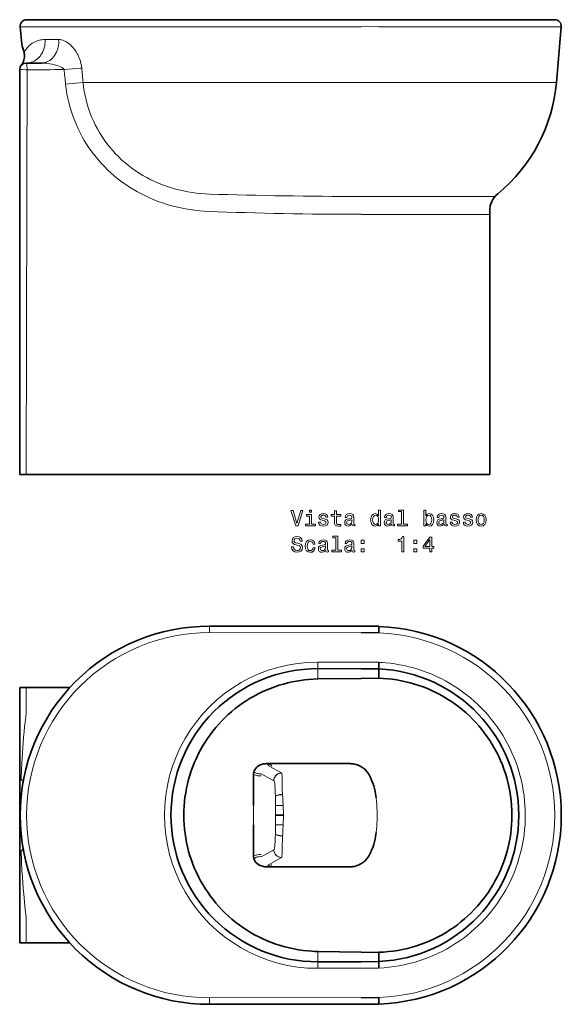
# Model space of a CAD drawing. Extents: x 37 to 353, y 40 to 280.
# Tile 2 of 2: x 228 to 353, y 40 to 267. Entities that reach past the tile are written whole.
import ezdxf

# ---------------------------------------------------------------- set-up
doc = ezdxf.new("R2010")
doc.units = 0

msp = doc.modelspace()

# ---------------------------------------------------------------- linework, layer by layer
at = {"color": 7, "lineweight": 35}
for p, q in [((271.49, 267.26), (229.3, 267.26)), ((306.48, 267.26), (271.49, 267.26)), ((351.19, 267.26), (310.6, 267.26)), ((227.7, 162.31), (227.7, 255.76)), ((336.2, 162.31), (336.2, 220.89)), ((336.2, 162.31), (336.2, 220.89)), ((306.48, 162.31), (229.2, 162.31)), ((229.2, 162.31), (306.48, 162.31)), ((306.48, 162.31), (336.2, 162.31)), ((306.48, 162.31), (336.2, 162.31)), ((271.49, 127.27), (306.48, 127.24)), ((227.7, 92.32), (227.7, 113.08)), ((227.7, 54.16), (227.7, 74.92)), ((271.49, 39.98), (306.48, 40.01))]:
    msp.add_line(p, q, dxfattribs=at)
at = {"color": 7, "lineweight": 35, "ltscale": 0.100181}
msp.add_line((306.48, 267.26), (302.47, 267.26), dxfattribs=at)
at = {"color": 7, "lineweight": 35, "ltscale": 0.103125}
for p, q in [((310.6, 267.26), (306.48, 267.26)), ((310.6, 267.26), (306.48, 267.26)), ((310.6, 127.23), (306.48, 127.24)), ((310.6, 40.01), (306.48, 40.01))]:
    msp.add_line(p, q, dxfattribs=at)
at = {"color": 7, "lineweight": 13, "ltscale": 0.103125}
for p, q in [((310.6, 267.26), (306.48, 267.26)), ((306.48, 252.77), (310.6, 252.77)), ((306.48, 118.94), (310.6, 118.93)), ((310.6, 48.31), (306.48, 48.3))]:
    msp.add_line(p, q, dxfattribs=at)
at = {"color": 7, "lineweight": 35, "ltscale": 5.41687e-05}
msp.add_line((310.6, 267.26), (310.6, 267.26), dxfattribs=at)
at = {"color": 7, "lineweight": 35, "ltscale": 0.100266}
msp.add_line((228.16, 261.64), (227.81, 265.63), dxfattribs=at)
at = {"color": 7, "lineweight": 13}
for p, q in [((227.81, 265.63), (271.49, 265.63)), ((306.48, 265.63), (271.49, 265.63)), ((352.68, 265.63), (310.6, 265.63)), ((271.49, 252.77), (242.33, 252.77)), ((271.49, 252.77), (306.48, 252.77)), ((310.6, 252.77), (351.55, 252.77)), ((306.48, 226.45), (337.38, 226.45)), ((306.48, 222.33), (336.2, 222.33)), ((271.49, 125.77), (306.48, 125.74)), ((306.48, 41.51), (271.49, 41.48))]:
    msp.add_line(p, q, dxfattribs=at)
at = {"color": 7, "lineweight": 13, "ltscale": 0.103128}
for p, q in [((310.6, 265.66), (306.48, 265.63)), ((306.48, 125.83), (310.6, 125.8)), ((306.48, 125.74), (310.6, 125.71)), ((310.6, 41.54), (306.48, 41.51)), ((310.6, 41.44), (306.48, 41.41))]:
    msp.add_line(p, q, dxfattribs=at)
at = {"color": 7, "lineweight": 35, "ltscale": 0.322688}
msp.add_line((352.68, 265.63), (351.55, 252.77), dxfattribs=at)
at = {"color": 7, "lineweight": 13, "ltscale": 0.078657}
msp.add_line((233.55, 262.7), (236.69, 262.7), dxfattribs=at)
at = {"color": 7, "lineweight": 35, "ltscale": 0.087687}
msp.add_line((232.7, 257.26), (229.2, 257.26), dxfattribs=at)
at = {"color": 7, "lineweight": 35, "ltscale": 7.67541e-05}
msp.add_line((228.01, 256.68), (228.01, 256.68), dxfattribs=at)
at = {"color": 7, "lineweight": 35, "ltscale": 0.0001584}
msp.add_line((336.2, 223.05), (336.2, 223.04), dxfattribs=at)
msp.add_line((336.2, 223.05), (336.2, 223.04), dxfattribs=at)
at = {"color": 7, "lineweight": 35, "ltscale": 0.000100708}
msp.add_line((336.2, 223.04), (336.2, 223.04), dxfattribs=at)
at = {"color": 7, "lineweight": 35, "ltscale": 0.053873}
msp.add_line((336.2, 220.89), (336.2, 223.04), dxfattribs=at)
msp.add_line((336.2, 220.89), (336.2, 223.04), dxfattribs=at)
at = {"color": 7, "lineweight": 35, "ltscale": 0.0375}
for p, q in [((227.7, 162.31), (229.2, 162.31)), ((229.2, 162.31), (227.7, 162.31))]:
    msp.add_line(p, q, dxfattribs=at)
at = {"color": 7, "lineweight": 13, "ltscale": 0.0375}
for p, q in [((271.49, 127.27), (271.49, 125.77)), ((296.48, 118.96), (296.48, 117.46)), ((229.2, 113.08), (227.7, 113.08)), ((227.7, 54.16), (229.2, 54.16)), ((296.48, 49.78), (296.48, 48.28)), ((271.49, 41.48), (271.49, 39.98))]:
    msp.add_line(p, q, dxfattribs=at)
at = {"color": 7, "lineweight": 35, "ltscale": 0.035209}
msp.add_line((310.6, 127.21), (310.6, 125.8), dxfattribs=at)
at = {"color": 7, "lineweight": 35, "ltscale": 0.002317}
for p, q in [((310.6, 125.71), (310.6, 125.8)), ((310.6, 41.44), (310.6, 41.54))]:
    msp.add_line(p, q, dxfattribs=at)
at = {"color": 7, "lineweight": 13, "ltscale": 0.24992}
for p, q in [((306.48, 118.94), (296.48, 118.96)), ((296.48, 48.28), (306.48, 48.3))]:
    msp.add_line(p, q, dxfattribs=at)
at = {"color": 7, "lineweight": 35, "ltscale": 0.000716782}
msp.add_line((310.6, 118.9), (310.6, 118.93), dxfattribs=at)
at = {"color": 7, "lineweight": 35, "ltscale": 0.037535}
for p, q in [((310.6, 117.39), (310.6, 118.89)), ((310.6, 48.35), (310.6, 49.85))]:
    msp.add_line(p, q, dxfattribs=at)
at = {"color": 7, "lineweight": 35, "ltscale": 0.013452}
for p, q in [((310.6, 117.97), (310.6, 118.5)), ((310.6, 48.74), (310.6, 49.28))]:
    msp.add_line(p, q, dxfattribs=at)
at = {"color": 7, "lineweight": 13, "ltscale": 0.059798}
for p, q in [((296.48, 115.07), (296.48, 117.46)), ((296.48, 49.78), (296.48, 52.18))]:
    msp.add_line(p, q, dxfattribs=at)
at = {"color": 7, "lineweight": 35, "ltscale": 0.249932}
for p, q in [((306.48, 117.43), (296.48, 117.46)), ((306.48, 49.81), (296.48, 49.78))]:
    msp.add_line(p, q, dxfattribs=at)
at = {"color": 7, "lineweight": 35, "ltscale": 0.103147}
for p, q in [((310.6, 117.42), (306.48, 117.43)), ((310.6, 49.82), (306.48, 49.81))]:
    msp.add_line(p, q, dxfattribs=at)
at = {"color": 7, "lineweight": 35, "ltscale": 0.052032}
for p, q in [((310.6, 117.39), (310.55, 115.31)), ((310.55, 51.93), (310.6, 49.85))]:
    msp.add_line(p, q, dxfattribs=at)
at = {"color": 7, "lineweight": 35, "ltscale": 0.003594}
for p, q in [((310.6, 117.42), (310.6, 117.57)), ((310.6, 49.68), (310.6, 49.82))]:
    msp.add_line(p, q, dxfattribs=at)
at = {"color": 7, "lineweight": 35, "ltscale": 0.000821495}
msp.add_line((310.6, 117.39), (310.6, 117.42), dxfattribs=at)
at = {"color": 7, "lineweight": 35, "ltscale": 1.42988e-05}
msp.add_line((229.42, 114.56), (229.42, 114.57), dxfattribs=at)
at = {"color": 7, "lineweight": 35, "ltscale": 0.249926}
for p, q in [((296.48, 115.07), (306.47, 115.22)), ((306.47, 52.02), (296.48, 52.18))]:
    msp.add_line(p, q, dxfattribs=at)
at = {"color": 7, "lineweight": 35, "ltscale": 0.101993}
for p, q in [((306.47, 115.22), (310.55, 115.29)), ((310.55, 51.96), (306.47, 52.02))]:
    msp.add_line(p, q, dxfattribs=at)
at = {"color": 7, "lineweight": 35, "ltscale": 0.001426}
for p, q in [((310.55, 115.25), (310.55, 115.31)), ((310.55, 51.99), (310.55, 51.93))]:
    msp.add_line(p, q, dxfattribs=at)
at = {"color": 7, "lineweight": 35, "ltscale": 0.288708}
for p, q in [((227.7, 113.08), (239.25, 113.08)), ((227.7, 54.16), (239.25, 54.16))]:
    msp.add_line(p, q, dxfattribs=at)
at = {"color": 7, "lineweight": 13, "ltscale": 0.148134}
for p, q in [((229.2, 113.08), (229.2, 107.16)), ((229.2, 60.09), (229.2, 54.16))]:
    msp.add_line(p, q, dxfattribs=at)
at = {"color": 7, "lineweight": 35, "ltscale": 0.000353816}
for p, q in [((227.7, 110.47), (227.7, 110.45)), ((227.7, 56.79), (227.7, 56.77))]:
    msp.add_line(p, q, dxfattribs=at)
at = {"color": 7, "lineweight": 35, "ltscale": 0.001471}
for p, q in [((284.69, 95.53), (284.63, 95.53)), ((284.63, 71.71), (284.69, 71.71))]:
    msp.add_line(p, q, dxfattribs=at)
at = {"color": 7, "lineweight": 35, "ltscale": 0.220088}
for p, q in [((293.5, 95.53), (284.69, 95.53)), ((284.69, 71.71), (293.5, 71.71))]:
    msp.add_line(p, q, dxfattribs=at)
at = {"color": 7, "lineweight": 35, "ltscale": 0.251799}
for p, q in [((303.57, 95.53), (293.5, 95.53)), ((293.5, 71.71), (303.57, 71.71))]:
    msp.add_line(p, q, dxfattribs=at)
at = {"color": 7, "lineweight": 35, "ltscale": 0.009348}
for p, q in [((303.94, 95.53), (303.57, 95.53)), ((303.57, 71.71), (303.94, 71.71))]:
    msp.add_line(p, q, dxfattribs=at)
at = {"color": 7, "lineweight": 13, "ltscale": 0.082535}
for p, q in [((286.35, 91.6), (283.46, 93.2)), ((283.46, 74.04), (286.35, 75.64))]:
    msp.add_line(p, q, dxfattribs=at)
at = {"color": 7, "lineweight": 13, "ltscale": 0.082335}
for p, q in [((285.24, 94.98), (288.12, 93.38)), ((288.12, 73.87), (285.24, 72.27))]:
    msp.add_line(p, q, dxfattribs=at)
at = {"color": 7, "lineweight": 35, "ltscale": 0.220218}
msp.add_line((227.7, 83.62), (227.7, 92.43), dxfattribs=at)
at = {"color": 7, "lineweight": 35, "ltscale": 0.095935}
for p, q in [((281.67, 92.76), (281.67, 88.93)), ((281.67, 78.32), (281.67, 74.48))]:
    msp.add_line(p, q, dxfattribs=at)
at = {"color": 7, "lineweight": 13, "ltscale": 0.000129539}
for p, q in [((286.36, 91.6), (286.35, 91.6)), ((286.35, 75.64), (286.36, 75.65))]:
    msp.add_line(p, q, dxfattribs=at)
at = {"color": 7, "lineweight": 35, "ltscale": 0.076959}
for p, q in [((281.67, 88.93), (281.67, 85.85)), ((281.67, 81.4), (281.67, 78.32))]:
    msp.add_line(p, q, dxfattribs=at)
at = {"color": 7, "lineweight": 13, "ltscale": 0.001323}
for p, q in [((288.37, 88.41), (288.38, 88.36)), ((288.38, 78.88), (288.37, 78.83))]:
    msp.add_line(p, q, dxfattribs=at)
at = {"color": 7, "lineweight": 13, "ltscale": 0.055625}
for p, q in [((281.67, 83.62), (281.67, 85.85)), ((281.67, 81.4), (281.67, 83.62))]:
    msp.add_line(p, q, dxfattribs=at)
at = {"color": 7, "lineweight": 13, "ltscale": 0.044265}
for p, q in [((286.73, 85.85), (288.5, 85.85)), ((288.5, 81.4), (286.73, 81.4))]:
    msp.add_line(p, q, dxfattribs=at)
at = {"color": 7, "lineweight": 13, "ltscale": 0.055628}
for p, q in [((286.76, 83.62), (286.73, 85.85)), ((286.73, 81.4), (286.76, 83.62))]:
    msp.add_line(p, q, dxfattribs=at)
at = {"color": 7, "lineweight": 13, "ltscale": 0.055645}
for p, q in [((288.56, 83.62), (288.5, 85.85)), ((288.5, 81.4), (288.56, 83.62))]:
    msp.add_line(p, q, dxfattribs=at)
at = {"color": 7, "lineweight": 35, "ltscale": 0.217446}
msp.add_line((227.7, 74.92), (227.7, 83.62), dxfattribs=at)
at = {"color": 7, "lineweight": 35, "ltscale": 0.045139}
msp.add_line((288.56, 83.62), (286.76, 83.62), dxfattribs=at)
at = {"color": 7, "lineweight": 35, "ltscale": 1.43929e-05}
msp.add_line((229.42, 52.68), (229.42, 52.68), dxfattribs=at)
at = {"color": 7, "lineweight": 35, "ltscale": 0.000806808}
msp.add_line((310.6, 49.82), (310.6, 49.85), dxfattribs=at)
at = {"color": 7, "lineweight": 35, "ltscale": 0.000716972}
msp.add_line((310.6, 48.31), (310.6, 48.34), dxfattribs=at)
at = {"color": 7, "lineweight": 35, "ltscale": 0.035208}
msp.add_line((310.6, 41.44), (310.6, 40.04), dxfattribs=at)
at = {"color": 7, "lineweight": 13}
for points in [[(233.55, 262.7), (233.18, 262.69), (232.83, 262.65), (232.5, 262.59), (232.26, 262.54), (232.02, 262.47), (231.79, 262.4), (231.57, 262.31), (231.23, 262.16), (230.91, 261.99), (230.61, 261.81), (230.41, 261.67), (230.22, 261.52), (230.02, 261.36), (229.84, 261.2), (229.59, 260.95), (229.36, 260.7), (229.17, 260.47), (229, 260.24), (228.83, 259.99), (228.69, 259.75)], [(229.2, 257.26), (229.58, 257.28), (229.95, 257.34), (230.31, 257.43), (230.67, 257.56), (231.01, 257.72), (231.34, 257.91), (231.61, 258.09), (231.86, 258.3), (232.1, 258.53), (232.32, 258.77), (232.46, 258.94), (232.59, 259.12), (232.83, 259.49), (233.04, 259.88), (233.21, 260.29), (233.35, 260.72), (233.46, 261.15), (233.53, 261.59), (233.56, 262.04), (233.56, 262.49), (233.55, 262.7)], [(236.69, 262.7), (236.71, 262.27), (236.7, 261.83), (236.65, 261.4), (236.58, 260.98), (236.47, 260.56), (236.34, 260.15), (236.17, 259.76), (235.98, 259.39), (235.76, 259.03), (235.51, 258.7), (235.24, 258.39), (234.94, 258.11), (234.78, 257.99), (234.62, 257.87), (234.3, 257.68), (233.97, 257.52), (233.63, 257.4), (233.45, 257.35), (233.27, 257.31), (233.09, 257.29), (232.91, 257.27), (232.7, 257.26)], [(236.69, 262.7), (236.86, 262.69), (237.02, 262.68), (237.19, 262.65), (237.35, 262.62), (237.68, 262.52), (237.99, 262.39), (238.3, 262.23), (238.5, 262.12), (238.68, 262), (239.05, 261.73), (239.4, 261.43), (239.74, 261.09), (240.06, 260.74), (240.41, 260.3), (240.73, 259.82), (241.02, 259.32), (241.16, 259.06), (241.29, 258.8), (241.44, 258.43), (241.59, 258.05), (241.71, 257.66), (241.84, 257.16), (241.95, 256.63), (242.01, 256.1)], [(229.2, 257.26), (229.21, 257.26), (229.23, 257.25), (229.24, 257.23), (229.28, 257.15), (229.32, 257), (229.36, 256.79), (229.38, 256.56), (229.41, 256.15), (229.42, 255.72)], [(237.93, 255.74), (237.88, 255.83), (237.82, 255.91), (237.75, 255.99), (237.66, 256.06), (237.47, 256.2), (237.3, 256.3), (237.12, 256.39), (236.74, 256.55), (236.34, 256.7), (236.05, 256.78), (235.76, 256.86), (235.16, 257), (234.54, 257.11), (233.94, 257.19), (233.32, 257.24), (233.01, 257.26), (232.7, 257.26)], [(227.7, 255.76), (227.7, 255.76), (227.7, 255.76), (227.7, 255.76), (227.7, 255.76), (227.72, 255.76), (227.88, 255.74), (228.23, 255.73), (229.12, 255.72), (229.42, 255.72)], [(237.93, 255.74), (239.87, 255.93), (241.7, 256.08), (242.01, 256.1)], [(242.33, 252.77), (240.61, 252.63), (238.28, 252.41)], [(238.28, 252.41), (238.42, 251.28), (238.6, 250.16), (238.82, 249.05), (238.94, 248.49), (239.08, 247.94), (239.27, 247.21), (239.48, 246.48), (239.71, 245.76), (240.04, 244.81), (240.39, 243.88), (240.77, 242.96), (241.19, 242.04), (241.63, 241.14), (242.1, 240.26), (242.6, 239.38), (243.13, 238.52), (243.73, 237.62), (244.35, 236.74), (245.01, 235.88), (245.7, 235.04), (246.42, 234.22), (247.17, 233.42), (247.95, 232.64), (248.75, 231.89), (249.59, 231.16), (250.45, 230.46), (251.34, 229.79), (252.19, 229.19), (253.05, 228.62), (253.94, 228.07), (254.85, 227.54), (255.78, 227.04), (256.72, 226.57), (257.69, 226.12), (258.67, 225.71), (259.67, 225.32), (260.69, 224.96), (261.72, 224.62), (262.76, 224.32), (263.82, 224.05), (264.89, 223.81), (265.97, 223.6), (267.05, 223.42), (268.15, 223.27), (269.25, 223.15), (270.25, 223.07), (271.25, 223.02)], [(242.33, 252.77), (242.45, 251.76), (242.6, 250.75), (242.79, 249.75), (243.02, 248.75), (243.28, 247.76), (243.58, 246.79), (243.92, 245.82), (244.29, 244.86), (244.7, 243.92), (245.14, 242.99), (245.62, 242.08), (246.12, 241.21), (246.64, 240.36), (247.2, 239.52), (247.8, 238.71), (248.42, 237.91), (249.08, 237.13), (249.76, 236.38), (250.48, 235.65), (251.22, 234.94), (251.99, 234.26), (252.8, 233.6), (253.6, 232.99), (254.42, 232.4), (255.28, 231.85), (256.15, 231.31), (257.05, 230.81), (257.97, 230.33), (258.84, 229.92), (259.73, 229.53), (260.63, 229.17), (261.55, 228.83), (262.48, 228.52), (263.43, 228.24), (264.44, 227.97), (265.46, 227.74), (266.49, 227.53), (267.53, 227.36), (268.51, 227.23), (269.49, 227.12), (270.48, 227.05), (271.48, 227)], [(344.38, 83.62), (344.36, 84.77), (344.3, 85.91), (344.21, 87.05), (344.08, 88.18), (343.91, 89.32), (343.71, 90.44), (343.47, 91.56), (343.2, 92.67), (342.89, 93.77), (342.54, 94.86), (342.16, 95.94), (341.74, 97), (341.29, 98.05), (340.81, 99.09), (340.29, 100.11), (339.74, 101.11), (339.16, 102.1), (338.54, 103.06), (337.9, 104.01), (337.22, 104.93), (336.52, 105.83), (335.78, 106.71), (335.02, 107.56), (334.23, 108.39), (333.42, 109.19), (332.58, 109.97), (331.71, 110.71), (330.82, 111.43), (329.9, 112.14), (328.94, 112.81), (327.97, 113.45), (326.98, 114.05), (325.96, 114.63), (324.93, 115.17), (323.89, 115.67), (322.82, 116.15), (321.74, 116.58), (320.65, 116.98), (319.61, 117.32), (318.57, 117.63), (317.51, 117.91), (316.45, 118.15), (315.38, 118.37), (314.3, 118.55), (313.22, 118.69), (312.13, 118.8), (311.37, 118.86), (310.6, 118.9)], [(228, 91.9), (228.11, 94.35), (228.24, 96.79), (228.41, 99.24), (228.61, 101.68), (228.72, 102.9), (228.84, 104.12), (229.01, 105.64), (229.2, 107.16)], [(285.24, 94.98), (285.2, 95.09), (285.14, 95.2), (285.04, 95.29), (284.91, 95.36), (284.82, 95.4), (284.71, 95.43), (284.57, 95.45), (284.42, 95.47), (284.09, 95.48)], [(284.63, 95.53), (284.98, 95.51), (285.13, 95.48), (285.27, 95.45), (285.38, 95.41), (285.48, 95.37), (285.61, 95.29), (285.7, 95.2), (285.77, 95.1), (285.81, 94.98)], [(281.76, 93.63), (281.94, 93.51), (282.12, 93.41), (282.3, 93.33), (282.44, 93.28), (282.58, 93.24), (282.87, 93.19), (283.17, 93.18), (283.46, 93.2)], [(286.35, 91.6), (286.36, 91.81), (286.4, 92.01), (286.46, 92.22), (286.55, 92.41), (286.65, 92.59), (286.78, 92.75), (286.93, 92.91), (287.09, 93.04), (287.27, 93.15), (287.45, 93.24), (287.65, 93.31), (287.86, 93.36), (288.12, 93.38)], [(288.13, 93.38), (287.92, 93.36), (287.71, 93.33), (287.51, 93.26), (287.32, 93.18), (287.14, 93.07), (286.97, 92.94), (286.82, 92.8), (286.69, 92.63), (286.58, 92.46), (286.49, 92.27), (286.42, 92.07), (286.38, 91.86), (286.36, 91.6)], [(288.37, 88.41), (288.3, 89.63), (288.26, 90.79), (288.25, 91.61), (288.24, 92.35), (288.23, 92.75), (288.22, 92.92), (288.2, 93.13), (288.18, 93.25), (288.15, 93.34), (288.14, 93.37), (288.13, 93.38)], [(281.67, 93.1), (281.97, 92.94), (282.27, 92.81), (282.57, 92.73), (282.87, 92.69), (283.17, 92.68), (283.46, 92.71)], [(286.36, 91.6), (286.38, 91.58), (286.4, 91.55), (286.42, 91.51), (286.46, 91.4), (286.49, 91.25), (286.55, 90.88), (286.6, 90.38), (286.64, 89.68), (286.68, 88.87), (286.7, 88.01)], [(288.38, 88.36), (287.89, 88.33), (287.65, 88.31), (287.43, 88.27), (287.22, 88.23), (287.04, 88.18), (286.91, 88.14), (286.8, 88.09), (286.74, 88.04), (286.7, 87.99)], [(288.5, 85.85), (288.46, 87.05), (288.43, 87.65), (288.38, 88.36)], [(309.96, 87.62), (310.05, 86.83), (310.11, 86.03), (310.15, 85.23), (310.18, 84.63), (310.19, 83.62)], [(310.19, 83.62), (310.17, 82.55), (310.13, 81.48), (310.09, 80.94), (310.05, 80.41), (309.96, 79.63)], [(310.6, 48.34), (311.78, 48.41), (312.96, 48.52), (314.13, 48.67), (315.3, 48.86), (316.46, 49.09), (317.61, 49.36), (318.75, 49.66), (319.88, 50.01), (320.97, 50.37), (322.04, 50.78), (323.09, 51.21), (324.13, 51.69), (325.16, 52.19), (326.17, 52.73), (327.16, 53.3), (328.13, 53.9), (329.09, 54.53), (330.02, 55.2), (330.93, 55.89), (331.81, 56.61), (332.68, 57.36), (333.51, 58.14), (334.33, 58.95), (335.11, 59.78), (335.87, 60.63), (336.6, 61.51), (337.3, 62.42), (337.97, 63.34), (338.61, 64.29), (339.23, 65.26), (339.8, 66.24), (340.35, 67.25), (340.86, 68.27), (341.34, 69.31), (341.79, 70.36), (342.2, 71.43), (342.58, 72.51), (342.92, 73.6), (343.23, 74.7), (343.5, 75.81), (343.74, 76.93), (343.93, 78.06), (344.1, 79.19), (344.22, 80.29), (344.31, 81.4), (344.36, 82.51), (344.38, 83.62)], [(288.38, 78.88), (288.39, 79.06), (288.46, 80.22), (288.5, 81.4)], [(286.7, 79.24), (286.68, 78.39), (286.64, 77.59), (286.6, 76.9), (286.56, 76.49), (286.52, 76.16), (286.49, 75.97), (286.45, 75.82), (286.42, 75.73), (286.39, 75.67), (286.36, 75.65)], [(286.7, 79.26), (286.74, 79.21), (286.8, 79.16), (286.88, 79.12), (287.1, 79.04), (287.35, 78.99), (287.57, 78.95), (287.79, 78.92), (288.26, 78.89), (288.38, 78.88)], [(288.13, 73.87), (288.14, 73.89), (288.17, 73.97), (288.2, 74.12), (288.22, 74.34), (288.23, 74.62), (288.24, 75.33), (288.26, 76.4), (288.28, 76.97), (288.31, 77.86), (288.37, 78.83)], [(229.2, 60.09), (228.98, 61.85), (228.79, 63.63), (228.62, 65.41), (228.51, 66.72), (228.4, 68.02), (228.31, 69.39), (228.22, 70.75), (228.1, 73.05), (228, 75.35)], [(288.12, 73.87), (287.91, 73.88), (287.71, 73.92), (287.51, 73.98), (287.32, 74.06), (287.14, 74.17), (286.97, 74.3), (286.82, 74.44), (286.69, 74.61), (286.58, 74.78), (286.48, 74.97), (286.42, 75.17), (286.37, 75.38), (286.35, 75.64)], [(286.36, 75.65), (286.37, 75.44), (286.41, 75.23), (286.47, 75.03), (286.55, 74.84), (286.66, 74.66), (286.79, 74.49), (286.93, 74.34), (287.09, 74.2), (287.27, 74.09), (287.46, 74), (287.66, 73.93), (287.86, 73.89), (288.13, 73.87)], [(283.46, 74.53), (283.17, 74.56), (282.87, 74.55), (282.57, 74.51), (282.27, 74.43), (281.97, 74.31), (281.67, 74.14)], [(283.46, 74.04), (283.17, 74.06), (282.87, 74.05), (282.58, 74), (282.44, 73.97), (282.3, 73.92), (282.12, 73.84), (281.94, 73.74), (281.76, 73.61)], [(284.09, 71.76), (284.42, 71.77), (284.57, 71.79), (284.71, 71.82), (284.82, 71.85), (284.91, 71.89), (285.04, 71.96), (285.14, 72.05), (285.2, 72.15), (285.24, 72.27)], [(285.81, 72.27), (285.77, 72.15), (285.7, 72.04), (285.61, 71.95), (285.48, 71.87), (285.38, 71.83), (285.27, 71.79), (285.13, 71.76), (284.98, 71.74), (284.63, 71.71)]]:
    msp.add_lwpolyline(points, dxfattribs=at)
at = {"color": 7, "lineweight": 35}
for points in [[(228.69, 259.75), (228.76, 259.41), (228.79, 259.23), (228.8, 259.04), (228.8, 258.85), (228.79, 258.65), (228.75, 258.32), (228.67, 257.99), (228.56, 257.65), (228.41, 257.32), (228.23, 256.99), (228.01, 256.68)], [(265.57, 83.62), (265.58, 84.67), (265.64, 85.71), (265.72, 86.76), (265.84, 87.8), (266, 88.83), (266.19, 89.86), (266.42, 90.88), (266.67, 91.9), (266.97, 92.9), (267.29, 93.9), (267.65, 94.88), (268.04, 95.85), (268.46, 96.81), (268.92, 97.75), (269.4, 98.68), (269.92, 99.59), (270.47, 100.48), (271.04, 101.36), (271.65, 102.21), (272.28, 103.04), (272.94, 103.86), (273.63, 104.65), (274.34, 105.41), (275.08, 106.16), (275.84, 106.87), (276.63, 107.57), (277.43, 108.23), (278.26, 108.87), (279.11, 109.48), (279.98, 110.06), (280.87, 110.61), (281.78, 111.13), (282.7, 111.63), (283.64, 112.09), (284.6, 112.52), (285.57, 112.91), (286.55, 113.28), (287.54, 113.61), (288.55, 113.91), (289.56, 114.17), (290.58, 114.41), (291.61, 114.6), (292.52, 114.75), (293.42, 114.87), (294.34, 114.96), (295.41, 115.03), (296.48, 115.07)], [(310.55, 115.25), (311.6, 115.21), (312.65, 115.12), (313.69, 115.01), (314.73, 114.86), (315.76, 114.67), (316.79, 114.45), (317.81, 114.2), (318.82, 113.91), (319.82, 113.59), (320.81, 113.23), (321.78, 112.85), (322.75, 112.43), (323.7, 111.98), (324.63, 111.5), (325.55, 110.98), (326.46, 110.43), (327.35, 109.85), (328.22, 109.24), (329.07, 108.61), (329.89, 107.94), (330.7, 107.25), (331.48, 106.53), (332.23, 105.79), (332.96, 105.02), (333.67, 104.23), (334.34, 103.41), (334.99, 102.57), (335.61, 101.72), (336.19, 100.85), (336.75, 99.96), (337.28, 99.05), (337.77, 98.13), (338.24, 97.19), (338.67, 96.23), (339.08, 95.26), (339.45, 94.28), (339.78, 93.28), (340.09, 92.28), (340.36, 91.26), (340.6, 90.24), (340.8, 89.21), (340.98, 88.1), (341.12, 86.99), (341.22, 85.87), (341.28, 84.75), (341.3, 83.62)], [(281.66, 92.76), (281.67, 93.04), (281.69, 93.32), (281.75, 93.6), (281.83, 93.86), (281.95, 94.12), (282.1, 94.36), (282.27, 94.57), (282.48, 94.77), (282.7, 94.95), (282.94, 95.1), (283.19, 95.22), (283.45, 95.32), (283.71, 95.4), (283.98, 95.46), (284.25, 95.5), (284.52, 95.52)], [(227.7, 92.32), (227.72, 92.22), (227.77, 92.12), (227.85, 92.02), (227.92, 91.96), (228, 91.9)], [(228, 91.9), (228.19, 91.74), (228.36, 91.58), (228.5, 91.39)], [(308.32, 92.95), (308.64, 92.33), (308.92, 91.69), (309.18, 91.04), (309.39, 90.37), (309.56, 89.77), (309.7, 89.16), (309.82, 88.55), (309.89, 88.09), (309.96, 87.62)], [(296.48, 52.18), (295.79, 52.2), (295.11, 52.23), (294.2, 52.3), (293.13, 52.41), (292.06, 52.57), (290.99, 52.76), (289.94, 52.98), (288.89, 53.24), (287.85, 53.54), (286.82, 53.87), (285.81, 54.24), (284.81, 54.64), (283.82, 55.08), (282.85, 55.54), (281.89, 56.05), (280.96, 56.58), (280.04, 57.15), (279.17, 57.73), (278.32, 58.34), (277.48, 58.97), (276.67, 59.64), (275.89, 60.33), (275.12, 61.04), (274.38, 61.78), (273.67, 62.55), (272.98, 63.34), (272.32, 64.15), (271.69, 64.98), (271.08, 65.83), (270.5, 66.71), (269.95, 67.6), (269.44, 68.51), (268.95, 69.43), (268.49, 70.38), (268.07, 71.33), (267.67, 72.3), (267.31, 73.28), (266.99, 74.28), (266.69, 75.28), (266.43, 76.3), (266.2, 77.32), (266.01, 78.35), (265.85, 79.38), (265.73, 80.42), (265.64, 81.47), (265.58, 82.54), (265.57, 83.62)], [(341.3, 83.62), (341.28, 82.57), (341.23, 81.52), (341.14, 80.48), (341.02, 79.43), (340.86, 78.4), (340.67, 77.36), (340.45, 76.34), (340.19, 75.32), (339.89, 74.31), (339.57, 73.31), (339.21, 72.33), (338.82, 71.35), (338.4, 70.39), (337.94, 69.45), (337.46, 68.53), (336.96, 67.63), (336.42, 66.75), (335.85, 65.88), (335.26, 65.03), (334.64, 64.21), (333.99, 63.4), (333.32, 62.62), (332.61, 61.84), (331.87, 61.09), (331.11, 60.37), (330.33, 59.67), (329.52, 59), (328.7, 58.35), (327.85, 57.73), (326.98, 57.14), (326.09, 56.58), (325.18, 56.05), (324.26, 55.55), (323.32, 55.08), (322.37, 54.65), (321.4, 54.24), (320.36, 53.84), (319.3, 53.49), (318.24, 53.17), (317.16, 52.88), (316.07, 52.64), (314.98, 52.43), (313.88, 52.26), (312.77, 52.13), (311.66, 52.04), (310.55, 51.99)], [(309.96, 79.63), (309.89, 79.16), (309.82, 78.69), (309.7, 78.08), (309.56, 77.47), (309.39, 76.87), (309.18, 76.21), (308.92, 75.56), (308.64, 74.92), (308.32, 74.29)], [(228, 75.35), (227.87, 75.24), (227.77, 75.12), (227.73, 75.06), (227.71, 75), (227.7, 74.92)], [(228.5, 75.85), (228.36, 75.67), (228.19, 75.5), (228, 75.35)], [(281.66, 74.48), (281.67, 74.2), (281.69, 73.92), (281.75, 73.65), (281.83, 73.38), (281.95, 73.13), (282.1, 72.89), (282.27, 72.67), (282.48, 72.47), (282.7, 72.3), (282.94, 72.15), (283.19, 72.02), (283.45, 71.92), (283.71, 71.84), (283.98, 71.78), (284.25, 71.74), (284.52, 71.72)]]:
    msp.add_lwpolyline(points, dxfattribs=at)
at = {"color": 7, "lineweight": 13}
for points in [[(292.56, 153.96), (291.69, 150.97), (290.78, 153.96), (290.3, 153.96), (291.43, 150.45), (291.94, 150.45), (293.04, 153.96)], [(295.04, 150.82), (295.04, 153.07), (293.9, 153.07), (293.9, 152.69), (294.59, 152.69), (294.59, 150.82), (293.68, 150.82), (293.68, 150.45), (295.95, 150.45), (295.95, 150.82)], [(295.05, 154.07), (294.58, 154.07), (294.58, 153.57), (295.05, 153.57)], [(298.04, 152.03), (297.61, 152.13), (297.29, 152.25), (297.19, 152.48), (297.22, 152.65), (297.32, 152.77), (297.5, 152.85), (297.74, 152.88), (297.98, 152.85), (298.17, 152.75), (298.29, 152.62), (298.34, 152.44), (298.77, 152.44), (298.77, 152.45), (298.7, 152.77), (298.49, 153.03), (298.17, 153.19), (297.74, 153.25), (297.31, 153.19), (297, 153.03), (296.81, 152.78), (296.74, 152.47), (296.79, 152.16), (296.93, 151.95), (297.16, 151.8), (297.5, 151.7), (298, 151.57), (298.3, 151.45), (298.38, 151.35), (298.41, 151.2), (298.36, 151.01), (298.24, 150.87), (298.05, 150.78), (297.78, 150.75), (297.51, 150.78), (297.3, 150.88), (297.17, 151.06), (297.11, 151.29), (296.68, 151.29), (296.76, 150.89), (296.96, 150.6), (297.29, 150.42), (297.74, 150.35), (298.22, 150.42), (298.57, 150.6), (298.78, 150.88), (298.85, 151.25), (298.8, 151.56), (298.64, 151.78), (298.38, 151.92)], [(300.35, 152.69), (300.35, 151.33), (300.38, 150.89), (300.52, 150.59), (300.8, 150.41), (301.28, 150.35), (301.8, 150.38), (301.8, 150.76), (301.42, 150.73), (301.07, 150.77), (300.89, 150.9), (300.8, 151.11), (300.79, 151.41), (300.79, 152.69), (301.8, 152.69), (301.8, 153.07), (300.79, 153.07), (300.79, 153.86), (300.35, 153.86), (300.35, 153.07), (299.58, 153.07), (299.58, 152.69)], [(304.4, 150.8), (304.4, 150.79), (304.42, 150.62), (304.5, 150.5), (304.81, 150.4), (305.06, 150.44), (305.06, 150.78), (304.96, 150.77), (304.81, 150.83), (304.79, 151.04), (304.79, 152.44), (304.73, 152.8), (304.55, 153.05), (304.24, 153.2), (303.81, 153.25), (303.39, 153.19), (303.07, 153.02), (302.88, 152.75), (302.81, 152.4), (302.81, 152.37), (303.21, 152.37), (303.25, 152.58), (303.36, 152.73), (303.54, 152.83), (303.8, 152.86), (304.04, 152.84), (304.22, 152.76), (304.32, 152.63), (304.36, 152.45), (304.34, 152.24), (304.26, 152.13), (304.06, 152.08), (303.68, 152.04), (303.25, 151.95), (302.94, 151.79), (302.76, 151.53), (302.7, 151.16), (302.75, 150.83), (302.91, 150.58), (303.16, 150.42), (303.51, 150.37), (303.98, 150.48)], [(310.52, 150.87), (310.52, 150.45), (310.97, 150.45), (310.97, 154.07), (310.53, 154.07), (310.53, 152.74), (310.19, 153.13), (309.98, 153.22), (309.75, 153.25), (309.32, 153.15), (308.98, 152.87), (308.77, 152.42), (308.69, 151.81), (308.77, 151.2), (308.98, 150.74), (309.32, 150.45), (309.75, 150.35), (309.98, 150.39), (310.2, 150.48)], [(309.82, 152.86), (310.11, 152.79), (310.34, 152.59), (310.47, 152.26), (310.52, 151.81), (310.47, 151.35), (310.34, 151.02), (310.11, 150.82), (309.82, 150.75), (309.54, 150.82), (309.33, 151.02), (309.19, 151.35), (309.15, 151.81), (309.19, 152.26), (309.33, 152.58), (309.54, 152.79)], [(313.5, 150.8), (313.5, 150.79), (313.53, 150.62), (313.6, 150.5), (313.92, 150.4), (314.17, 150.44), (314.17, 150.78), (314.06, 150.77), (313.92, 150.83), (313.9, 151.04), (313.9, 152.44), (313.84, 152.8), (313.66, 153.05), (313.35, 153.2), (312.92, 153.25), (312.49, 153.19), (312.18, 153.02), (311.99, 152.75), (311.92, 152.4), (311.92, 152.37), (312.32, 152.37), (312.35, 152.58), (312.46, 152.73), (312.65, 152.83), (312.9, 152.86), (313.15, 152.84), (313.33, 152.76), (313.43, 152.63), (313.47, 152.45), (313.45, 152.24), (313.37, 152.13), (313.17, 152.08), (312.79, 152.04), (312.35, 151.95), (312.05, 151.79), (311.86, 151.53), (311.81, 151.16), (311.86, 150.83), (312.02, 150.58), (312.27, 150.42), (312.62, 150.37), (313.09, 150.48)], [(315.81, 153.7), (315.81, 150.82), (314.9, 150.82), (314.9, 150.45), (317.17, 150.45), (317.17, 150.82), (316.26, 150.82), (316.26, 154.07), (315.12, 154.07), (315.12, 153.7)], [(321.42, 150.87), (321.75, 150.48), (322.2, 150.35), (322.62, 150.45), (322.96, 150.74), (323.17, 151.2), (323.25, 151.81), (323.17, 152.42), (322.95, 152.87), (322.62, 153.15), (322.2, 153.25), (321.75, 153.12), (321.57, 152.96), (321.42, 152.74), (321.42, 154.07), (320.98, 154.07), (320.98, 150.45), (321.42, 150.45)], [(322.8, 151.81), (322.75, 151.35), (322.61, 151.02), (322.39, 150.82), (322.12, 150.75), (321.82, 150.82), (321.61, 151.02), (321.47, 151.35), (321.43, 151.81), (321.47, 152.26), (321.61, 152.59), (321.82, 152.79), (322.12, 152.86), (322.39, 152.79), (322.61, 152.58), (322.75, 152.26)], [(325.65, 150.8), (325.65, 150.79), (325.67, 150.62), (325.75, 150.5), (326.07, 150.4), (326.31, 150.44), (326.31, 150.78), (326.21, 150.77), (326.07, 150.83), (326.04, 151.04), (326.04, 152.44), (325.98, 152.8), (325.8, 153.05), (325.5, 153.2), (325.06, 153.25), (324.64, 153.19), (324.33, 153.02), (324.13, 152.75), (324.06, 152.4), (324.06, 152.37), (324.46, 152.37), (324.5, 152.58), (324.61, 152.73), (324.79, 152.83), (325.05, 152.86), (325.29, 152.84), (325.47, 152.76), (325.58, 152.63), (325.61, 152.45), (325.59, 152.24), (325.51, 152.13), (325.31, 152.08), (324.93, 152.04), (324.5, 151.95), (324.19, 151.79), (324.01, 151.53), (323.95, 151.16), (324, 150.83), (324.16, 150.58), (324.41, 150.42), (324.76, 150.37), (325.23, 150.48)], [(328.4, 152.03), (327.97, 152.13), (327.65, 152.25), (327.55, 152.48), (327.58, 152.65), (327.69, 152.77), (327.86, 152.85), (328.1, 152.88), (328.34, 152.85), (328.53, 152.75), (328.65, 152.62), (328.7, 152.44), (329.13, 152.44), (329.13, 152.45), (329.06, 152.77), (328.85, 153.03), (328.53, 153.19), (328.1, 153.25), (327.68, 153.19), (327.36, 153.03), (327.17, 152.78), (327.11, 152.47), (327.15, 152.16), (327.29, 151.95), (327.52, 151.8), (327.86, 151.7), (328.36, 151.57), (328.66, 151.45), (328.74, 151.35), (328.77, 151.2), (328.72, 151.01), (328.6, 150.87), (328.41, 150.78), (328.14, 150.75), (327.87, 150.78), (327.67, 150.88), (327.53, 151.06), (327.47, 151.29), (327.04, 151.29), (327.12, 150.89), (327.32, 150.6), (327.65, 150.42), (328.1, 150.35), (328.58, 150.42), (328.93, 150.6), (329.14, 150.88), (329.21, 151.25), (329.16, 151.56), (329, 151.78), (328.74, 151.92)], [(331.44, 152.03), (331.01, 152.13), (330.69, 152.25), (330.59, 152.48), (330.62, 152.65), (330.72, 152.77), (330.89, 152.85), (331.14, 152.88), (331.38, 152.85), (331.56, 152.75), (331.68, 152.62), (331.73, 152.44), (332.17, 152.44), (332.17, 152.45), (332.09, 152.77), (331.89, 153.03), (331.56, 153.19), (331.14, 153.25), (330.71, 153.19), (330.4, 153.03), (330.2, 152.78), (330.14, 152.47), (330.19, 152.16), (330.33, 151.95), (330.56, 151.8), (330.9, 151.7), (331.39, 151.57), (331.69, 151.45), (331.78, 151.35), (331.81, 151.2), (331.76, 151.01), (331.64, 150.87), (331.44, 150.78), (331.18, 150.75), (330.9, 150.78), (330.7, 150.88), (330.56, 151.06), (330.51, 151.29), (330.08, 151.29), (330.15, 150.89), (330.36, 150.6), (330.69, 150.42), (331.14, 150.35), (331.61, 150.42), (331.96, 150.6), (332.17, 150.88), (332.25, 151.25), (332.19, 151.56), (332.04, 151.78), (331.78, 151.92)], [(333.02, 151.8), (333.1, 151.19), (333.33, 150.73), (333.7, 150.45), (334.19, 150.35), (334.68, 150.45), (335.05, 150.73), (335.28, 151.18), (335.37, 151.8), (335.28, 152.42), (335.05, 152.88), (334.68, 153.15), (334.19, 153.25), (333.7, 153.15), (333.33, 152.87), (333.1, 152.42)], [(333.47, 151.81), (333.52, 152.26), (333.66, 152.59), (333.88, 152.79), (334.19, 152.86), (334.49, 152.79), (334.72, 152.59), (334.86, 152.26), (334.91, 151.81), (334.86, 151.35), (334.72, 151.01), (334.49, 150.81), (334.19, 150.75), (333.88, 150.81), (333.66, 151.01), (333.52, 151.35)], [(304.35, 151.4), (304.28, 151.14), (304.12, 150.93), (303.88, 150.8), (303.58, 150.76), (303.39, 150.78), (303.26, 150.86), (303.17, 151), (303.14, 151.2), (303.17, 151.38), (303.25, 151.5), (303.57, 151.65), (303.98, 151.71), (304.35, 151.83)], [(313.45, 151.4), (313.39, 151.14), (313.23, 150.93), (312.99, 150.8), (312.69, 150.76), (312.5, 150.78), (312.36, 150.86), (312.28, 151), (312.25, 151.2), (312.27, 151.38), (312.35, 151.5), (312.68, 151.65), (313.09, 151.71), (313.45, 151.83)], [(325.6, 151.4), (325.54, 151.14), (325.38, 150.93), (325.13, 150.8), (324.84, 150.76), (324.64, 150.78), (324.51, 150.86), (324.42, 151), (324.4, 151.2), (324.42, 151.38), (324.5, 151.5), (324.82, 151.65), (325.23, 151.71), (325.6, 151.83)], [(290.89, 145.56), (290.43, 145.56), (290.53, 145.02), (290.78, 144.63), (291.17, 144.39), (291.7, 144.31), (292.22, 144.39), (292.6, 144.61), (292.85, 144.96), (292.94, 145.42), (292.87, 145.83), (292.65, 146.1), (292.31, 146.27), (291.85, 146.41), (291.46, 146.5), (291.2, 146.61), (291.06, 146.77), (291.01, 147.03), (291.06, 147.25), (291.19, 147.42), (291.39, 147.54), (291.67, 147.58), (291.95, 147.53), (292.17, 147.39), (292.32, 147.17), (292.39, 146.86), (292.85, 146.86), (292.85, 146.87), (292.77, 147.34), (292.53, 147.7), (292.16, 147.92), (291.65, 147.99), (291.2, 147.92), (290.84, 147.71), (290.62, 147.38), (290.54, 146.96), (290.6, 146.58), (290.79, 146.32), (291.1, 146.15), (291.51, 146.02), (291.92, 145.9), (292.23, 145.79), (292.41, 145.63), (292.48, 145.37), (292.42, 145.1), (292.26, 144.9), (292.02, 144.77), (291.72, 144.73), (291.37, 144.79), (291.11, 144.95), (290.95, 145.21)], [(300.63, 147.65), (300.63, 144.78), (299.72, 144.78), (299.72, 144.4), (301.98, 144.4), (301.98, 144.78), (301.08, 144.78), (301.08, 148.02), (299.94, 148.02), (299.94, 147.65)], [(315.88, 144.4), (316.34, 144.4), (316.34, 147.93), (316, 147.93), (315.91, 147.62), (315.73, 147.41), (315.45, 147.29), (315.07, 147.25), (315.07, 146.89), (315.88, 146.89)], [(322.32, 144.4), (322.78, 144.4), (322.78, 145.27), (323.28, 145.27), (323.28, 145.67), (322.78, 145.67), (322.78, 147.83), (322.32, 147.83), (320.79, 145.71), (320.79, 145.27), (322.32, 145.27)], [(295.4, 146.21), (295.84, 146.21), (295.75, 146.62), (295.53, 146.93), (295.2, 147.13), (294.76, 147.21), (294.27, 147.11), (293.91, 146.82), (293.67, 146.37), (293.59, 145.75), (293.67, 145.14), (293.9, 144.69), (294.25, 144.4), (294.74, 144.31), (295.18, 144.38), (295.51, 144.59), (295.75, 144.93), (295.85, 145.37), (295.42, 145.37), (295.35, 145.09), (295.21, 144.88), (295.01, 144.75), (294.76, 144.71), (294.45, 144.77), (294.23, 144.97), (294.09, 145.3), (294.05, 145.76), (294.09, 146.22), (294.23, 146.55), (294.46, 146.75), (294.76, 146.82), (295.02, 146.77), (295.22, 146.66), (295.35, 146.47)], [(298.32, 144.76), (298.32, 144.74), (298.35, 144.57), (298.42, 144.45), (298.74, 144.35), (298.99, 144.39), (298.99, 144.74), (298.88, 144.72), (298.74, 144.79), (298.72, 144.99), (298.72, 146.39), (298.66, 146.75), (298.48, 147), (298.17, 147.15), (297.74, 147.21), (297.31, 147.15), (297, 146.98), (296.81, 146.71), (296.74, 146.35), (296.74, 146.32), (297.14, 146.32), (297.17, 146.54), (297.28, 146.69), (297.47, 146.78), (297.72, 146.81), (297.97, 146.79), (298.15, 146.71), (298.25, 146.58), (298.29, 146.4), (298.27, 146.19), (298.19, 146.08), (297.99, 146.03), (297.61, 145.99), (297.17, 145.9), (296.87, 145.74), (296.68, 145.49), (296.63, 145.11), (296.68, 144.78), (296.84, 144.53), (297.09, 144.38), (297.44, 144.32), (297.9, 144.43)], [(298.27, 145.35), (298.21, 145.09), (298.05, 144.89), (297.81, 144.76), (297.51, 144.71), (297.32, 144.74), (297.18, 144.82), (297.1, 144.96), (297.07, 145.15), (297.09, 145.33), (297.17, 145.46), (297.5, 145.6), (297.9, 145.66), (298.27, 145.78)], [(304.4, 144.76), (304.4, 144.74), (304.42, 144.57), (304.5, 144.45), (304.81, 144.35), (305.06, 144.39), (305.06, 144.74), (304.96, 144.72), (304.81, 144.79), (304.79, 144.99), (304.79, 146.39), (304.73, 146.75), (304.55, 147), (304.24, 147.15), (303.81, 147.21), (303.39, 147.15), (303.07, 146.98), (302.88, 146.71), (302.81, 146.35), (302.81, 146.32), (303.21, 146.32), (303.25, 146.54), (303.36, 146.69), (303.54, 146.78), (303.8, 146.81), (304.04, 146.79), (304.22, 146.71), (304.32, 146.58), (304.36, 146.4), (304.34, 146.19), (304.26, 146.08), (304.06, 146.03), (303.68, 145.99), (303.25, 145.9), (302.94, 145.74), (302.76, 145.49), (302.7, 145.11), (302.75, 144.78), (302.91, 144.53), (303.16, 144.38), (303.51, 144.32), (303.98, 144.43)], [(304.35, 145.35), (304.28, 145.09), (304.12, 144.89), (303.88, 144.76), (303.58, 144.71), (303.39, 144.74), (303.26, 144.82), (303.17, 144.96), (303.14, 145.15), (303.17, 145.33), (303.25, 145.46), (303.57, 145.6), (303.98, 145.66), (304.35, 145.78)], [(306.52, 146.36), (307.21, 146.36), (307.21, 147.11), (306.52, 147.11)], [(318.66, 146.36), (319.36, 146.36), (319.36, 147.11), (318.66, 147.11)], [(321.21, 145.67), (322.32, 147.24), (322.32, 145.67)], [(306.52, 144.4), (307.21, 144.4), (307.21, 145.15), (306.52, 145.15)], [(318.66, 144.4), (319.36, 144.4), (319.36, 145.15), (318.66, 145.15)]]:
    msp.add_lwpolyline(points, close=True, dxfattribs=at)
at = {"color": 7, "lineweight": 35}
for centre, radius, start, end in [((229.3, 265.76), 1.5, 90.0046, 184.9954), ((351.19, 265.76), 1.5, 355.0046, 89.9954), ((178.13, 246.41), 52.3, 14.779, 16.9239), ((229.2, 255.76), 1.5, 90.0036, 179.9964), ((314.2, 256.04), 37.5, 309.4393, 354.9998), ((341.19, 223.22), 4.99, 129.4577, 182.0029), ((341.19, 223.22), 4.99, 129.4577, 182.0029), ((271.45, 83.62), 43.65, 89.9486, 180), ((309.07, 83.62), 43.61, 0, 87.9873), ((296.45, 83.62), 33.84, 89.9485, 180), ((309.07, 83.62), 33.8, 360, 87.4029), ((284.63, 91.91), 3.62, 90, 91.779), ((303.94, 90.52), 5.01, 78.8512, 90.0072), ((303.95, 90.54), 4.99, 28.8883, 78.8369), ((271.45, 83.62), 43.65, 180, 270.0514), ((296.45, 83.62), 33.84, 180, 270.0515), ((309.07, 83.62), 33.8, 272.5971, 0), ((309.07, 83.62), 43.61, 272.0127, 360), ((303.95, 76.71), 4.99, 281.1631, 331.1117), ((284.63, 75.33), 3.62, 268.221, 270), ((303.94, 76.72), 5.01, 269.9928, 281.1488)]:
    msp.add_arc(centre, radius, start, end, dxfattribs=at)
at = {"color": 7, "lineweight": 13}
for centre, radius, start, end in [((-998097.75, 2576.76), 998329.86, 359.86143034, 359.86679158), ((311.63, -34619.3), 34875.11, 90.121088, 90.135069), ((3136.55, 561.37), 2914.68, 186.01896, 186.08479), ((3497.25, 561.1), 3269.5, 185.35269, 185.41127), ((271.45, 83.62), 42.15, 89.9488, 179.9998), ((309.07, 83.62), 42.11, 0.0002, 87.9154), ((296.45, 83.62), 35.34, 89.9486, 270.0514), ((64.76, 83.49), 221.98, 0.6081, 1.1608), ((271.45, 83.62), 42.15, 180.0002, 270.0513), ((309.07, 83.62), 42.11, 272.0846, 359.9998), ((64.76, 83.75), 221.98, 358.8392, 359.3919)]:
    msp.add_arc(centre, radius, start, end, dxfattribs=at)
for centre, major_axis, ratio, start_param, end_param in [((307.66, 234.95), (101.69, 0.03), 0.083533, 4.348536, 4.700732), ((307.05, 233.8), (105.9, -0.04), 0.108285, 4.367562, 4.707006), ((288.47, 88.01), (1.78, 0.04), 0.229932, 1.621012, 3.044999), ((288.47, 79.24), (1.78, -0.04), 0.229932, 3.238186, 4.662173)]:
    msp.add_ellipse(centre, major_axis=major_axis, ratio=ratio, start_param=start_param, end_param=end_param, dxfattribs=at)
at = {"color": 7, "lineweight": 35}
for centre, major_axis, start_param, end_param in [((284.61, 93.14), (2.94, 0.06), 2.069856, 2.465475), ((284.61, 74.1), (2.94, -0.06), 3.817716, 4.213332)]:
    msp.add_ellipse(centre, major_axis=major_axis, ratio=0.812223, start_param=start_param, end_param=end_param, dxfattribs=at)

doc.saveas('drawing.dxf')
